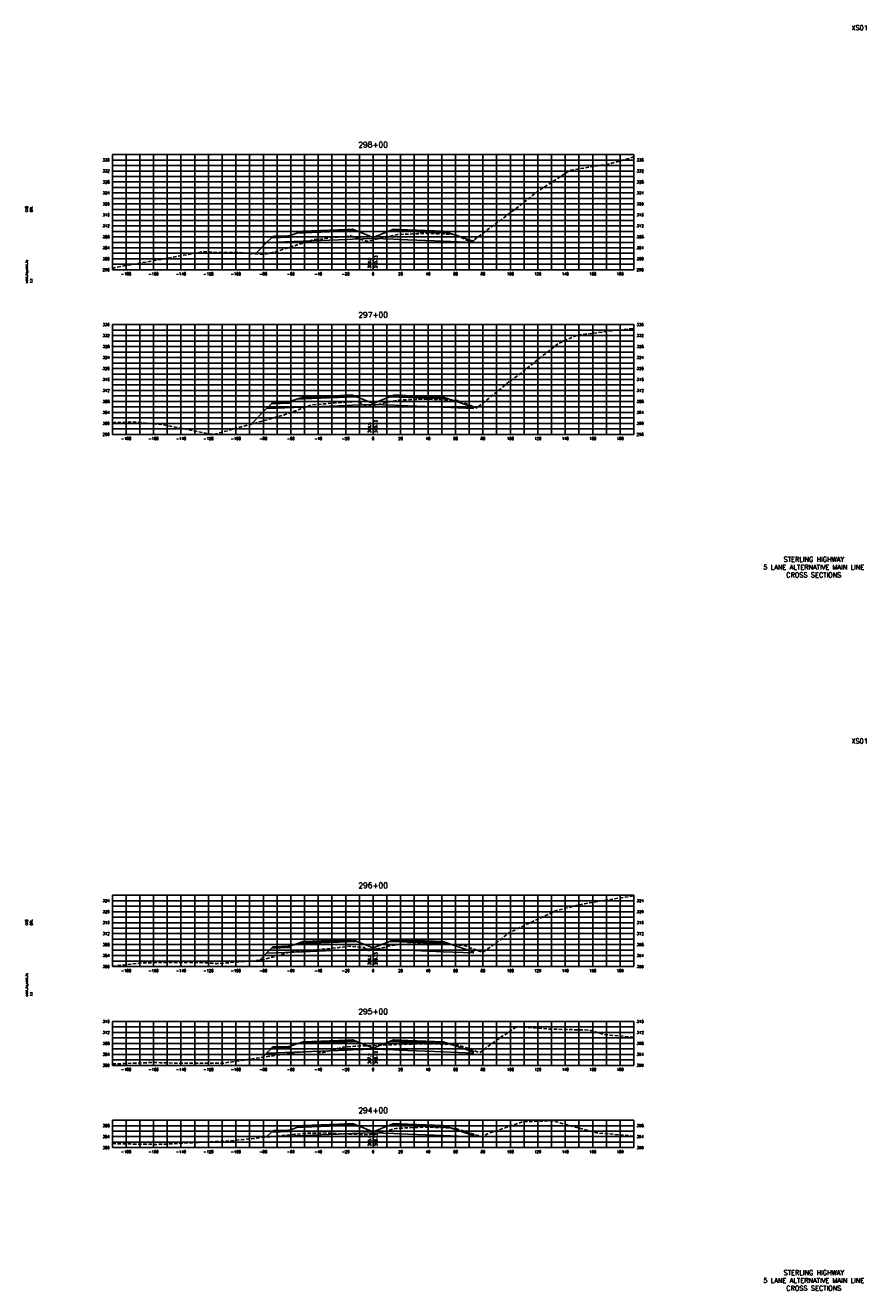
# Model space of a CAD drawing. Extents: x 37 to 10140, y -1968 to 9206.
# Tile 63 of 105: x 4417 to 5030, y 5216 to 6138. Entities that reach past the tile are written whole.
import ezdxf
from ezdxf.enums import TextEntityAlignment as Align

# ---------------------------------------------------------------- set-up
doc = ezdxf.new("R2010")
doc.units = 0
doc.header["$LTSCALE"] = 20
doc.header["$MEASUREMENT"] = 0
doc.linetypes.add('HIDDEN_050%', pattern=[0.1875, 0.125, -0.0625])
for name, color, linetype in [('S-AT-TXT175', 6, 'Continuous'), ('S-AT-TXT80', 1, 'Continuous'), ('XDATUM', 3, 'Continuous'), ('XEG', 1, 'HIDDEN_050%'), ('XFG', 2, 'Continuous'), ('XGRID', 251, 'Continuous'), ('XGRIDT', 2, 'Continuous'), ('XREF-BORDER', 7, 'Continuous')]:
    doc.layers.add(name, color=color, linetype=linetype)
doc.styles.add('L100', font='simplex.shx', dxfattribs={"height": 2})
doc.styles.add('L175', font='ROMANSM.shx', dxfattribs={"height": 3.5})
doc.styles.add('L80', font='ROMANSM.shx', dxfattribs={"height": 1.6})

# ---------------------------------------------------------------- blocks, each defined once
blk = doc.blocks.new('03025_00_att1')
at = {"layer": 'S-AT-TXT175', "style": 'L175'}
for tag, p in [('NUM', (32.402, 20.822)), ('LINE1', (30.64, 1.444)), ('LINE2', (30.64, 1.161)), ('LINE3', (30.64, 0.877))]:
    blk.add_attdef(tag, text='', height=0.175, dxfattribs=at).set_placement(p, align=Align.CENTER)
at = {"layer": 'S-AT-TXT80', "style": 'L80'}
for tag, p in [('DESIGNED', (2.094, 14.201)), ('CHECKED', (2.265, 14.201)), ('DRAFTED', (2.436, 14.201)), ('PCTB', (2.094, 11.605)), ('PSCALE', (2.265, 11.605)), ('PVIEW', (2.436, 11.605))]:
    blk.add_attdef(tag, p, '', height=0.08, rotation=90, dxfattribs=at)

msp = doc.modelspace()

# ---------------------------------------------------------------- linework, layer by layer
at = {"layer": 'XDATUM', "flags": 128}
for points in [[(4584.29, 5971.66), (4592.41, 5979.78), (4619, 5980.84), (4651, 5982.12), (4655, 5982.28), (4670, 5982.88), (4685, 5982.28), (4689, 5982.12), (4721, 5980.84), (4743, 5979.96), (4743, 5980.85), (4745.21, 5983.06)], [(4581.12, 5847.48), (4592.41, 5858.78), (4619, 5859.84), (4651, 5861.12), (4655, 5861.28), (4670, 5861.88), (4685, 5861.28), (4689, 5861.12), (4721, 5859.84), (4743, 5858.96), (4743, 5859.85), (4743.31, 5860.15)], [(4587.14, 5456.5), (4592.41, 5461.78), (4619, 5462.84), (4651, 5464.12), (4655, 5464.28), (4670, 5464.88), (4685, 5464.28), (4689, 5464.12), (4721, 5462.84), (4743, 5461.96), (4743, 5462.85), (4744.49, 5464.33)], [(4589.48, 5385.84), (4592.41, 5388.78), (4619, 5389.84), (4651, 5391.12), (4655, 5391.28), (4670, 5391.88), (4685, 5391.28), (4689, 5391.12), (4721, 5389.84), (4743, 5388.96), (4743, 5389.85), (4743.72, 5390.57)], [(4592.29, 5327.66), (4592.41, 5327.78), (4619, 5328.84), (4651, 5330.12), (4655, 5330.28), (4670, 5330.88), (4685, 5330.28), (4689, 5330.12), (4721, 5328.84), (4743, 5327.96), (4743, 5328.85), (4743.81, 5329.66)]]:
    msp.add_lwpolyline(points, dxfattribs=at)
at = {"layer": 'XEG', "flags": 128}
for points in [[(4480, 5960.91), (4482.94, 5961.81), (4493.34, 5963.69), (4518.86, 5968.16), (4546.71, 5973.37), (4554.78, 5972.67), (4571.37, 5972.62), (4590.69, 5971.18), (4600.09, 5973.52), (4626.61, 5981.94), (4653.46, 5984.76), (4664.94, 5980.9), (4665.94, 5980.78), (4666.36, 5980.88), (4670, 5981.7), (4684.44, 5984.98), (4687.84, 5985.73), (4687.91, 5985.75), (4688.3, 5985.77), (4707.68, 5986.43), (4726.76, 5985.96), (4727.09, 5985.95), (4731.18, 5985.04), (4731.23, 5985.04), (4741.2, 5980.08), (4741.24, 5980.07), (4741.25, 5980.1), (4760.21, 5994.26), (4770.27, 6001.67), (4790.97, 6017.96), (4813.59, 6032.51), (4842.1, 6037.15), (4860, 6042.22)], [(4480, 5848.08), (4481.61, 5848.65), (4498.1, 5848.88), (4517.52, 5847), (4551.48, 5840.24), (4553.44, 5840.03), (4557.48, 5840.95), (4604.85, 5854.04), (4625.27, 5861.53), (4658.23, 5864.05), (4665.31, 5860.38), (4666.17, 5860.23), (4670, 5861.06), (4683.86, 5864.07), (4684.38, 5864.19), (4687.38, 5864.88), (4687.46, 5864.89), (4687.9, 5864.91), (4707.58, 5865.71), (4726.85, 5865.05), (4727.07, 5865.04), (4731.82, 5864.74), (4731.85, 5864.74), (4745.43, 5859.3), (4745.56, 5859.25), (4764.98, 5874.93), (4765.28, 5875.18), (4768.94, 5878.31), (4777.08, 5884.25), (4804.85, 5906.19), (4818.35, 5912.26), (4840.77, 5915.09), (4860, 5917.28)], [(4480, 5452.24), (4480.27, 5452.3), (4502.87, 5454.83), (4543.6, 5454.95), (4552.1, 5454.56), (4556.24, 5454.19), (4588.02, 5456.57), (4609.62, 5462.6), (4623.94, 5463.77), (4653.4, 5466.76), (4663.54, 5465.83), (4666.36, 5463.51), (4668.13, 5463.97), (4670, 5464.37), (4683.86, 5467.35), (4687.18, 5467.89), (4687.69, 5467.96), (4689.6, 5468.04), (4707.98, 5468.72), (4724.95, 5468.21), (4727.29, 5468.14), (4735.12, 5467.47), (4735.9, 5467.41), (4737.71, 5466.88), (4749.78, 5462.35), (4763.24, 5472.09), (4769.74, 5477.06), (4803.52, 5492.8), (4823.11, 5497.73), (4860, 5503.6)], [(4480, 5381.12), (4486.74, 5381.21), (4507.63, 5382.01), (4514.85, 5381.94), (4529.71, 5381.48), (4561, 5381.62), (4590.6, 5386.01), (4614.38, 5389.45), (4627.56, 5390.23), (4632.33, 5389), (4644.07, 5392.24), (4648.13, 5393.23), (4650.49, 5393.43), (4656.68, 5393.93), (4660.29, 5394.15), (4666.3, 5394.34), (4670, 5394.5), (4680.86, 5394.95), (4687.3, 5395.17), (4701.9, 5395.6), (4707.81, 5395.77), (4722.12, 5395.41), (4727.55, 5395.24), (4731.22, 5394.82), (4732.45, 5394.7), (4743.8, 5390.54), (4747.86, 5389.28), (4758.94, 5397.72), (4774.5, 5408.11), (4798.33, 5406.45), (4827.88, 5405.73), (4838.09, 5402.4), (4859.11, 5400.6), (4860, 5400.47)], [(4480, 5322.9), (4509.15, 5322.41), (4512.39, 5322.39), (4515.83, 5322.44), (4565.77, 5324.92), (4613.01, 5329.79), (4619.14, 5330.3), (4622.26, 5330.44), (4633.51, 5330.69), (4645.06, 5330.2), (4666.87, 5329.38), (4670, 5330.11), (4681.01, 5332.7), (4683.72, 5333.24), (4687.13, 5334.04), (4687.89, 5334.17), (4704.72, 5334.81), (4708, 5334.99), (4724.88, 5334.41), (4727.71, 5334.31), (4731.02, 5333.63), (4731.43, 5333.57), (4746.65, 5328.76), (4748.99, 5327.97), (4754.05, 5330.34), (4779.27, 5338.88), (4800.84, 5339.54), (4832.64, 5330.78), (4845.23, 5329.73), (4860, 5328.43)]]:
    msp.add_lwpolyline(points, dxfattribs=at)
at = {"layer": 'XFG', "flags": 128}
for points in [[(4670, 5983.62), (4658.05, 5988.4), (4655, 5988.28), (4651, 5988.12), (4619, 5986.84), (4614.43, 5986.66), (4609, 5984.85), (4609, 5983.85), (4595.96, 5983.32), (4592.41, 5979.78), (4619, 5980.84), (4651, 5982.12), (4655, 5982.28), (4670, 5982.88), (4670, 5983.62)], [(4655, 5988.62), (4651, 5988.46), (4619, 5987.18), (4619, 5988.18), (4614.43, 5986.66), (4619, 5986.84), (4651, 5988.12), (4655, 5988.28), (4658.05, 5988.4), (4655, 5989.62), (4655, 5988.62)], [(4655, 5989.62), (4651, 5989.46), (4619, 5988.18), (4619, 5987.84), (4651, 5989.12), (4655, 5989.28), (4655, 5989.62)], [(4655, 5989.28), (4651, 5989.12), (4619, 5987.84), (4619, 5987.18), (4651, 5988.46), (4655, 5988.62), (4655, 5989.28)], [(4670, 5983.62), (4681.95, 5988.4), (4685, 5988.28), (4689, 5988.12), (4721, 5986.84), (4725.57, 5986.66), (4743, 5980.85), (4743, 5979.96), (4721, 5980.84), (4689, 5982.12), (4685, 5982.28), (4670, 5982.88)], [(4685, 5989.62), (4681.95, 5988.4), (4685, 5988.28), (4689, 5988.12), (4721, 5986.84), (4725.57, 5986.66), (4721, 5988.18), (4721, 5987.18), (4689, 5988.46), (4685, 5988.62), (4685, 5989.62)], [(4685, 5989.62), (4685, 5989.28), (4689, 5989.12), (4721, 5987.84), (4721, 5988.18), (4689, 5989.46), (4685, 5989.62)], [(4685, 5989.28), (4685, 5988.62), (4689, 5988.46), (4721, 5987.18), (4721, 5987.84), (4689, 5989.12), (4685, 5989.28)], [(4592.41, 5979.78), (4592.41, 5979.78), (4584.29, 5971.66)], [(4609, 5984.85), (4608, 5984.81), (4608, 5984.47), (4598, 5984.07), (4598, 5984.41), (4597, 5984.37), (4595.96, 5983.32), (4609, 5983.85), (4609, 5984.85)], [(4608, 5984.81), (4598, 5984.41), (4598, 5984.07), (4608, 5984.47), (4608, 5984.81)], [(4743, 5980.85), (4743, 5980.85), (4745.21, 5983.06)], [(4670, 5862.62), (4658.05, 5867.4), (4655, 5867.28), (4651, 5867.12), (4619, 5865.84), (4614.43, 5865.66), (4609, 5863.85), (4609, 5862.85), (4595.96, 5862.32), (4592.41, 5858.78), (4619, 5859.84), (4651, 5861.12), (4655, 5861.28), (4670, 5861.88), (4670, 5862.62)], [(4655, 5867.62), (4651, 5867.46), (4619, 5866.18), (4619, 5867.18), (4614.43, 5865.66), (4619, 5865.84), (4651, 5867.12), (4655, 5867.28), (4658.05, 5867.4), (4655, 5868.62), (4655, 5867.62)], [(4655, 5868.62), (4651, 5868.46), (4619, 5867.18), (4619, 5866.84), (4651, 5868.12), (4655, 5868.28), (4655, 5868.62)], [(4655, 5868.28), (4651, 5868.12), (4619, 5866.84), (4619, 5866.18), (4651, 5867.46), (4655, 5867.62), (4655, 5868.28)], [(4670, 5862.62), (4681.95, 5867.4), (4685, 5867.28), (4689, 5867.12), (4721, 5865.84), (4725.57, 5865.66), (4743, 5859.85), (4743, 5858.96), (4721, 5859.84), (4689, 5861.12), (4685, 5861.28), (4670, 5861.88)], [(4685, 5868.62), (4681.95, 5867.4), (4685, 5867.28), (4689, 5867.12), (4721, 5865.84), (4725.57, 5865.66), (4721, 5867.18), (4721, 5866.18), (4689, 5867.46), (4685, 5867.62), (4685, 5868.62)], [(4685, 5868.62), (4685, 5868.28), (4689, 5868.12), (4721, 5866.84), (4721, 5867.18), (4689, 5868.46), (4685, 5868.62)], [(4685, 5868.28), (4685, 5867.62), (4689, 5867.46), (4721, 5866.18), (4721, 5866.84), (4689, 5868.12), (4685, 5868.28)], [(4592.41, 5858.78), (4592.41, 5858.78), (4581.12, 5847.48)], [(4609, 5863.85), (4608, 5863.81), (4608, 5863.47), (4598, 5863.07), (4598, 5863.41), (4597, 5863.37), (4595.96, 5862.32), (4609, 5862.85), (4609, 5863.85)], [(4608, 5863.81), (4598, 5863.41), (4598, 5863.07), (4608, 5863.47), (4608, 5863.81)], [(4743, 5859.85), (4743, 5859.85), (4743.31, 5860.15)], [(4655, 5470.62), (4651, 5470.46), (4619, 5469.18), (4619, 5470.18), (4614.43, 5468.66), (4619, 5468.84), (4651, 5470.12), (4655, 5470.28), (4658.05, 5470.4), (4655, 5471.62), (4655, 5470.62)], [(4655, 5471.62), (4651, 5471.46), (4619, 5470.18), (4619, 5469.84), (4651, 5471.12), (4655, 5471.28), (4655, 5471.62)], [(4655, 5471.28), (4651, 5471.12), (4619, 5469.84), (4619, 5469.18), (4651, 5470.46), (4655, 5470.62), (4655, 5471.28)], [(4685, 5471.62), (4681.95, 5470.4), (4685, 5470.28), (4689, 5470.12), (4721, 5468.84), (4725.57, 5468.66), (4721, 5470.18), (4721, 5469.18), (4689, 5470.46), (4685, 5470.62), (4685, 5471.62)], [(4685, 5471.62), (4685, 5471.28), (4689, 5471.12), (4721, 5469.84), (4721, 5470.18), (4689, 5471.46), (4685, 5471.62)], [(4685, 5471.28), (4685, 5470.62), (4689, 5470.46), (4721, 5469.18), (4721, 5469.84), (4689, 5471.12), (4685, 5471.28)], [(4592.41, 5461.78), (4592.41, 5461.78), (4587.14, 5456.5)], [(4670, 5465.62), (4658.05, 5470.4), (4655, 5470.28), (4651, 5470.12), (4619, 5468.84), (4614.43, 5468.66), (4609, 5466.85), (4609, 5465.85), (4595.96, 5465.32), (4592.41, 5461.78), (4619, 5462.84), (4651, 5464.12), (4655, 5464.28), (4670, 5464.88), (4670, 5465.62)], [(4609, 5466.85), (4608, 5466.81), (4608, 5466.47), (4598, 5466.07), (4598, 5466.41), (4597, 5466.37), (4595.96, 5465.32), (4609, 5465.85), (4609, 5466.85)], [(4608, 5466.81), (4598, 5466.41), (4598, 5466.07), (4608, 5466.47), (4608, 5466.81)], [(4670, 5465.62), (4681.95, 5470.4), (4685, 5470.28), (4689, 5470.12), (4721, 5468.84), (4725.57, 5468.66), (4743, 5462.85), (4743, 5461.96), (4721, 5462.84), (4689, 5464.12), (4685, 5464.28), (4670, 5464.88)], [(4743, 5462.85), (4743, 5462.85), (4744.49, 5464.33)], [(4670, 5392.62), (4658.05, 5397.4), (4655, 5397.28), (4651, 5397.12), (4619, 5395.84), (4614.43, 5395.66), (4609, 5393.85), (4609, 5392.85), (4595.96, 5392.32), (4592.41, 5388.78), (4619, 5389.84), (4651, 5391.12), (4655, 5391.28), (4670, 5391.88), (4670, 5392.62)], [(4655, 5397.62), (4651, 5397.46), (4619, 5396.18), (4619, 5397.18), (4614.43, 5395.66), (4619, 5395.84), (4651, 5397.12), (4655, 5397.28), (4658.05, 5397.4), (4655, 5398.62), (4655, 5397.62)], [(4655, 5398.62), (4651, 5398.46), (4619, 5397.18), (4619, 5396.84), (4651, 5398.12), (4655, 5398.28), (4655, 5398.62)], [(4655, 5398.28), (4651, 5398.12), (4619, 5396.84), (4619, 5396.18), (4651, 5397.46), (4655, 5397.62), (4655, 5398.28)], [(4670, 5392.62), (4681.95, 5397.4), (4685, 5397.28), (4689, 5397.12), (4721, 5395.84), (4725.57, 5395.66), (4743, 5389.85), (4743, 5388.96), (4721, 5389.84), (4689, 5391.12), (4685, 5391.28), (4670, 5391.88)], [(4685, 5398.62), (4681.95, 5397.4), (4685, 5397.28), (4689, 5397.12), (4721, 5395.84), (4725.57, 5395.66), (4721, 5397.18), (4721, 5396.18), (4689, 5397.46), (4685, 5397.62), (4685, 5398.62)], [(4685, 5398.62), (4685, 5398.28), (4689, 5398.12), (4721, 5396.84), (4721, 5397.18), (4689, 5398.46), (4685, 5398.62)], [(4685, 5398.28), (4685, 5397.62), (4689, 5397.46), (4721, 5396.18), (4721, 5396.84), (4689, 5398.12), (4685, 5398.28)], [(4592.41, 5388.78), (4592.41, 5388.78), (4589.48, 5385.84)], [(4609, 5393.85), (4608, 5393.81), (4608, 5393.47), (4598, 5393.07), (4598, 5393.41), (4597, 5393.37), (4595.96, 5392.32), (4609, 5392.85), (4609, 5393.85)], [(4608, 5393.81), (4598, 5393.41), (4598, 5393.07), (4608, 5393.47), (4608, 5393.81)], [(4743, 5389.85), (4743, 5389.85), (4743.72, 5390.57)], [(4670, 5331.62), (4658.05, 5336.4), (4655, 5336.28), (4651, 5336.12), (4619, 5334.84), (4614.43, 5334.66), (4609, 5332.85), (4609, 5331.85), (4595.96, 5331.32), (4592.41, 5327.78), (4619, 5328.84), (4651, 5330.12), (4655, 5330.28), (4670, 5330.88), (4670, 5331.62)], [(4609, 5332.85), (4608, 5332.81), (4608, 5332.47), (4598, 5332.07), (4598, 5332.41), (4597, 5332.37), (4595.96, 5331.32), (4609, 5331.85), (4609, 5332.85)], [(4608, 5332.81), (4598, 5332.41), (4598, 5332.07), (4608, 5332.47), (4608, 5332.81)], [(4655, 5336.62), (4651, 5336.46), (4619, 5335.18), (4619, 5336.18), (4614.43, 5334.66), (4619, 5334.84), (4651, 5336.12), (4655, 5336.28), (4658.05, 5336.4), (4655, 5337.62), (4655, 5336.62)], [(4655, 5337.62), (4651, 5337.46), (4619, 5336.18), (4619, 5335.84), (4651, 5337.12), (4655, 5337.28), (4655, 5337.62)], [(4655, 5337.28), (4651, 5337.12), (4619, 5335.84), (4619, 5335.18), (4651, 5336.46), (4655, 5336.62), (4655, 5337.28)], [(4670, 5331.62), (4681.95, 5336.4), (4685, 5336.28), (4689, 5336.12), (4721, 5334.84), (4725.57, 5334.66), (4743, 5328.85), (4743, 5327.96), (4721, 5328.84), (4689, 5330.12), (4685, 5330.28), (4670, 5330.88)], [(4685, 5337.62), (4681.95, 5336.4), (4685, 5336.28), (4689, 5336.12), (4721, 5334.84), (4725.57, 5334.66), (4721, 5336.18), (4721, 5335.18), (4689, 5336.46), (4685, 5336.62), (4685, 5337.62)], [(4685, 5337.62), (4685, 5337.28), (4689, 5337.12), (4721, 5335.84), (4721, 5336.18), (4689, 5337.46), (4685, 5337.62)], [(4685, 5337.28), (4685, 5336.62), (4689, 5336.46), (4721, 5335.18), (4721, 5335.84), (4689, 5337.12), (4685, 5337.28)], [(4592.41, 5327.78), (4592.41, 5327.78), (4592.29, 5327.66)], [(4743, 5328.85), (4743, 5328.85), (4743.81, 5329.66)]]:
    msp.add_lwpolyline(points, dxfattribs=at)
at = {"layer": 'XGRID'}
for p, q in [((4480, 5960), (4480, 6044)), ((4480, 6044), (4860, 6044)), ((4490, 5960), (4490, 6044)), ((4500, 5960), (4500, 6044)), ((4510, 5960), (4510, 6044)), ((4520, 5960), (4520, 6044)), ((4530, 5960), (4530, 6044)), ((4540, 5960), (4540, 6044)), ((4550, 5960), (4550, 6044)), ((4560, 5960), (4560, 6044)), ((4570, 5960), (4570, 6044)), ((4580, 5960), (4580, 6044)), ((4590, 5960), (4590, 6044)), ((4600, 5960), (4600, 6044)), ((4610, 5960), (4610, 6044)), ((4620, 5960), (4620, 6044)), ((4630, 5960), (4630, 6044)), ((4640, 5960), (4640, 6044)), ((4650, 5960), (4650, 6044)), ((4660, 5960), (4660, 6044)), ((4670, 5960), (4670, 6044)), ((4680, 5960), (4680, 6044)), ((4690, 5960), (4690, 6044)), ((4700, 5960), (4700, 6044)), ((4710, 5960), (4710, 6044)), ((4720, 5960), (4720, 6044)), ((4730, 5960), (4730, 6044)), ((4740, 5960), (4740, 6044)), ((4750, 5960), (4750, 6044)), ((4760, 5960), (4760, 6044)), ((4770, 5960), (4770, 6044)), ((4780, 5960), (4780, 6044)), ((4790, 5960), (4790, 6044)), ((4800, 5960), (4800, 6044)), ((4810, 5960), (4810, 6044)), ((4820, 5960), (4820, 6044)), ((4830, 5960), (4830, 6044)), ((4840, 5960), (4840, 6044)), ((4850, 5960), (4850, 6044)), ((4860, 5960), (4860, 6044)), ((4480, 6040), (4860, 6040)), ((4480, 6036), (4860, 6036)), ((4480, 6032), (4860, 6032)), ((4480, 6028), (4860, 6028)), ((4480, 6024), (4860, 6024)), ((4480, 6020), (4860, 6020)), ((4480, 6016), (4860, 6016)), ((4480, 6012), (4860, 6012)), ((4480, 6008), (4860, 6008)), ((4480, 6004), (4860, 6004)), ((4480, 6000), (4860, 6000)), ((4480, 5996), (4860, 5996)), ((4480, 5992), (4860, 5992)), ((4480, 5988), (4860, 5988)), ((4480, 5984), (4860, 5984)), ((4480, 5980), (4860, 5980)), ((4480, 5976), (4860, 5976)), ((4480, 5972), (4860, 5972)), ((4480, 5968), (4860, 5968)), ((4480, 5964), (4860, 5964)), ((4480, 5960), (4860, 5960)), ((4480, 5840), (4480, 5920)), ((4480, 5920), (4860, 5920)), ((4480, 5916), (4860, 5916)), ((4490, 5840), (4490, 5920)), ((4500, 5840), (4500, 5920)), ((4510, 5840), (4510, 5920)), ((4520, 5840), (4520, 5920)), ((4530, 5840), (4530, 5920)), ((4540, 5840), (4540, 5920)), ((4550, 5840), (4550, 5920)), ((4560, 5840), (4560, 5920)), ((4570, 5840), (4570, 5920)), ((4580, 5840), (4580, 5920)), ((4590, 5840), (4590, 5920)), ((4600, 5840), (4600, 5920)), ((4610, 5840), (4610, 5920)), ((4620, 5840), (4620, 5920)), ((4630, 5840), (4630, 5920)), ((4640, 5840), (4640, 5920)), ((4650, 5840), (4650, 5920)), ((4660, 5840), (4660, 5920)), ((4670, 5840), (4670, 5920)), ((4680, 5840), (4680, 5920)), ((4690, 5840), (4690, 5920)), ((4700, 5840), (4700, 5920)), ((4710, 5840), (4710, 5920)), ((4720, 5840), (4720, 5920)), ((4730, 5840), (4730, 5920)), ((4740, 5840), (4740, 5920)), ((4750, 5840), (4750, 5920)), ((4760, 5840), (4760, 5920)), ((4770, 5840), (4770, 5920)), ((4780, 5840), (4780, 5920)), ((4790, 5840), (4790, 5920)), ((4800, 5840), (4800, 5920)), ((4810, 5840), (4810, 5920)), ((4820, 5840), (4820, 5920)), ((4830, 5840), (4830, 5920)), ((4840, 5840), (4840, 5920)), ((4850, 5840), (4850, 5920)), ((4860, 5840), (4860, 5920)), ((4480, 5912), (4860, 5912)), ((4480, 5908), (4860, 5908)), ((4480, 5904), (4860, 5904)), ((4480, 5900), (4860, 5900)), ((4480, 5896), (4860, 5896)), ((4480, 5892), (4860, 5892)), ((4480, 5888), (4860, 5888)), ((4480, 5884), (4860, 5884)), ((4480, 5880), (4860, 5880)), ((4480, 5876), (4860, 5876)), ((4480, 5872), (4860, 5872)), ((4480, 5868), (4860, 5868)), ((4480, 5864), (4860, 5864)), ((4480, 5860), (4860, 5860)), ((4480, 5856), (4860, 5856)), ((4480, 5852), (4860, 5852)), ((4480, 5848), (4860, 5848)), ((4480, 5844), (4860, 5844)), ((4480, 5840), (4860, 5840)), ((4480, 5452), (4480, 5504)), ((4480, 5504), (4860, 5504)), ((4480, 5500), (4860, 5500)), ((4490, 5452), (4490, 5504)), ((4500, 5452), (4500, 5504)), ((4510, 5452), (4510, 5504)), ((4520, 5452), (4520, 5504)), ((4530, 5452), (4530, 5504)), ((4540, 5452), (4540, 5504)), ((4550, 5452), (4550, 5504)), ((4560, 5452), (4560, 5504)), ((4570, 5452), (4570, 5504)), ((4580, 5452), (4580, 5504)), ((4590, 5452), (4590, 5504)), ((4600, 5452), (4600, 5504)), ((4610, 5452), (4610, 5504)), ((4620, 5452), (4620, 5504)), ((4630, 5452), (4630, 5504)), ((4640, 5452), (4640, 5504)), ((4650, 5452), (4650, 5504)), ((4660, 5452), (4660, 5504)), ((4670, 5452), (4670, 5504)), ((4680, 5452), (4680, 5504)), ((4690, 5452), (4690, 5504)), ((4700, 5452), (4700, 5504)), ((4710, 5452), (4710, 5504)), ((4720, 5452), (4720, 5504)), ((4730, 5452), (4730, 5504)), ((4740, 5452), (4740, 5504)), ((4750, 5452), (4750, 5504)), ((4760, 5452), (4760, 5504)), ((4770, 5452), (4770, 5504)), ((4780, 5452), (4780, 5504)), ((4790, 5452), (4790, 5504)), ((4800, 5452), (4800, 5504)), ((4810, 5452), (4810, 5504)), ((4820, 5452), (4820, 5504)), ((4830, 5452), (4830, 5504)), ((4840, 5452), (4840, 5504)), ((4850, 5452), (4850, 5504)), ((4860, 5452), (4860, 5504)), ((4480, 5496), (4860, 5496)), ((4480, 5492), (4860, 5492)), ((4480, 5488), (4860, 5488)), ((4480, 5484), (4860, 5484)), ((4480, 5480), (4860, 5480)), ((4480, 5476), (4860, 5476)), ((4480, 5472), (4860, 5472)), ((4480, 5468), (4860, 5468)), ((4480, 5464), (4860, 5464)), ((4480, 5460), (4860, 5460)), ((4480, 5456), (4860, 5456)), ((4480, 5452), (4860, 5452)), ((4480, 5380), (4480, 5412)), ((4480, 5412), (4860, 5412)), ((4480, 5408), (4860, 5408)), ((4490, 5380), (4490, 5412)), ((4500, 5380), (4500, 5412)), ((4510, 5380), (4510, 5412)), ((4520, 5380), (4520, 5412)), ((4530, 5380), (4530, 5412)), ((4540, 5380), (4540, 5412)), ((4550, 5380), (4550, 5412)), ((4560, 5380), (4560, 5412)), ((4570, 5380), (4570, 5412)), ((4580, 5380), (4580, 5412)), ((4590, 5380), (4590, 5412)), ((4600, 5380), (4600, 5412)), ((4610, 5380), (4610, 5412)), ((4620, 5380), (4620, 5412)), ((4630, 5380), (4630, 5412)), ((4640, 5380), (4640, 5412)), ((4650, 5380), (4650, 5412)), ((4660, 5380), (4660, 5412)), ((4670, 5380), (4670, 5412)), ((4680, 5380), (4680, 5412)), ((4690, 5380), (4690, 5412)), ((4700, 5380), (4700, 5412)), ((4710, 5380), (4710, 5412)), ((4720, 5380), (4720, 5412)), ((4730, 5380), (4730, 5412)), ((4740, 5380), (4740, 5412)), ((4750, 5380), (4750, 5412)), ((4760, 5380), (4760, 5412)), ((4770, 5380), (4770, 5412)), ((4780, 5380), (4780, 5412)), ((4790, 5380), (4790, 5412)), ((4800, 5380), (4800, 5412)), ((4810, 5380), (4810, 5412)), ((4820, 5380), (4820, 5412)), ((4830, 5380), (4830, 5412)), ((4840, 5380), (4840, 5412)), ((4850, 5380), (4850, 5412)), ((4860, 5380), (4860, 5412)), ((4480, 5404), (4860, 5404)), ((4480, 5400), (4860, 5400)), ((4480, 5396), (4860, 5396)), ((4480, 5392), (4860, 5392)), ((4480, 5388), (4860, 5388)), ((4480, 5384), (4860, 5384)), ((4480, 5380), (4860, 5380)), ((4480, 5320), (4480, 5340)), ((4480, 5340), (4860, 5340)), ((4480, 5336), (4860, 5336)), ((4490, 5320), (4490, 5340)), ((4500, 5320), (4500, 5340)), ((4510, 5320), (4510, 5340)), ((4520, 5320), (4520, 5340)), ((4530, 5320), (4530, 5340)), ((4540, 5320), (4540, 5340)), ((4550, 5320), (4550, 5340)), ((4560, 5320), (4560, 5340)), ((4570, 5320), (4570, 5340)), ((4580, 5320), (4580, 5340)), ((4590, 5320), (4590, 5340)), ((4600, 5320), (4600, 5340)), ((4610, 5320), (4610, 5340)), ((4620, 5320), (4620, 5340)), ((4630, 5320), (4630, 5340)), ((4640, 5320), (4640, 5340)), ((4650, 5320), (4650, 5340)), ((4660, 5320), (4660, 5340)), ((4670, 5320), (4670, 5340)), ((4680, 5320), (4680, 5340)), ((4690, 5320), (4690, 5340)), ((4700, 5320), (4700, 5340)), ((4710, 5320), (4710, 5340)), ((4720, 5320), (4720, 5340)), ((4730, 5320), (4730, 5340)), ((4740, 5320), (4740, 5340)), ((4750, 5320), (4750, 5340)), ((4760, 5320), (4760, 5340)), ((4770, 5320), (4770, 5340)), ((4780, 5320), (4780, 5340)), ((4790, 5320), (4790, 5340)), ((4800, 5320), (4800, 5340)), ((4810, 5320), (4810, 5340)), ((4820, 5320), (4820, 5340)), ((4830, 5320), (4830, 5340)), ((4840, 5320), (4840, 5340)), ((4850, 5320), (4850, 5340)), ((4860, 5320), (4860, 5340)), ((4480, 5332), (4860, 5332)), ((4480, 5328), (4860, 5328)), ((4480, 5324), (4860, 5324)), ((4480, 5320), (4860, 5320))]:
    msp.add_line(p, q, dxfattribs=at)

# ---------------------------------------------------------------- block references
at = {"layer": 'XREF-BORDER'}
ref = msp.add_blockref('03025_00_att1', (4376.45, 5718.23), dxfattribs=dict(at, xscale=20, yscale=20, zscale=20))
ref.add_attrib('LINE1', 'STERLING HIGHWAY', dxfattribs={"layer": 'S-AT-TXT175', "height": 3.5, "style": 'L175'}).set_placement((4991.07, 5747.1), align=Align.CENTER)
ref.add_attrib('LINE2', '5 LANE ALTERNATIVE MAIN LINE', dxfattribs={"layer": 'S-AT-TXT175', "height": 3.5, "style": 'L175'}).set_placement((4991.07, 5741.44), align=Align.CENTER)
ref.add_attrib('LINE3', 'CROSS SECTIONS', dxfattribs={"layer": 'S-AT-TXT175', "height": 3.5, "style": 'L175'}).set_placement((4991.07, 5735.77), align=Align.CENTER)
ref.add_attrib('NUM', 'XS01', dxfattribs={"layer": 'S-AT-TXT175', "height": 3.5, "style": 'L175'}).set_placement((5024.49, 6134.66), align=Align.CENTER)
ref.add_attrib('DESIGNED', 'CAB', (4418.33, 6002.25), dxfattribs={"layer": 'S-AT-TXT80', "height": 1.6, "rotation": 90, "style": 'L80'})
ref.add_attrib('CHECKED', 'DRL', (4421.75, 6002.25), dxfattribs={"layer": 'S-AT-TXT80', "height": 1.6, "rotation": 90, "style": 'L80'})
ref.add_attrib('PCTB', 'adot_hs,adot_fs', (4418.33, 5950.32), dxfattribs={"layer": 'S-AT-TXT80', "height": 1.6, "rotation": 90, "style": 'L80'})
ref.add_attrib('PSCALE', '1:1', (4421.75, 5950.32), dxfattribs={"layer": 'S-AT-TXT80', "height": 1.6, "rotation": 90, "style": 'L80'})
ref = msp.add_blockref('03025_00_att1', (4376.45, 5198.23), dxfattribs=dict(at, xscale=20, yscale=20, zscale=20))
ref.add_attrib('LINE1', 'STERLING HIGHWAY', dxfattribs={"layer": 'S-AT-TXT175', "height": 3.5, "style": 'L175'}).set_placement((4991.07, 5227.1), align=Align.CENTER)
ref.add_attrib('LINE2', '5 LANE ALTERNATIVE MAIN LINE', dxfattribs={"layer": 'S-AT-TXT175', "height": 3.5, "style": 'L175'}).set_placement((4991.07, 5221.44), align=Align.CENTER)
ref.add_attrib('LINE3', 'CROSS SECTIONS', dxfattribs={"layer": 'S-AT-TXT175', "height": 3.5, "style": 'L175'}).set_placement((4991.07, 5215.77), align=Align.CENTER)
ref.add_attrib('NUM', 'XS01', dxfattribs={"layer": 'S-AT-TXT175', "height": 3.5, "style": 'L175'}).set_placement((5024.49, 5614.66), align=Align.CENTER)
ref.add_attrib('DESIGNED', 'CAB', (4418.33, 5482.25), dxfattribs={"layer": 'S-AT-TXT80', "height": 1.6, "rotation": 90, "style": 'L80'})
ref.add_attrib('CHECKED', 'DRL', (4421.75, 5482.25), dxfattribs={"layer": 'S-AT-TXT80', "height": 1.6, "rotation": 90, "style": 'L80'})
ref.add_attrib('PCTB', 'adot_hs,adot_fs', (4418.33, 5430.32), dxfattribs={"layer": 'S-AT-TXT80', "height": 1.6, "rotation": 90, "style": 'L80'})
ref.add_attrib('PSCALE', '1:1', (4421.75, 5430.32), dxfattribs={"layer": 'S-AT-TXT80', "height": 1.6, "rotation": 90, "style": 'L80'})

# ---------------------------------------------------------------- texts
at = {"layer": 'XGRIDT', "style": 'L100'}
for s, p in [('298+00', (4670, 6048)), ('297+00', (4670, 5924)), ('296+00', (4670, 5508)), ('295+00', (4670, 5416)), ('294+00', (4670, 5344))]:
    msp.add_text(s, height=4, dxfattribs=at).set_placement(p, align=Align.BOTTOM_CENTER)
for s, p in [('336', (4478, 6040)), ('332', (4478, 6032)), ('328', (4478, 6024)), ('324', (4478, 6016)), ('320', (4478, 6008)), ('316', (4478, 6000)), ('312', (4478, 5992)), ('308', (4478, 5984)), ('304', (4478, 5976)), ('300', (4478, 5968)), ('296', (4478, 5960)), ('336', (4478, 5920)), ('332', (4478, 5912)), ('328', (4478, 5904)), ('324', (4478, 5896)), ('320', (4478, 5888)), ('316', (4478, 5880)), ('312', (4478, 5872)), ('308', (4478, 5864)), ('304', (4478, 5856)), ('300', (4478, 5848)), ('296', (4478, 5840)), ('324', (4478, 5500)), ('320', (4478, 5492)), ('316', (4478, 5484)), ('312', (4478, 5476)), ('308', (4478, 5468)), ('304', (4478, 5460)), ('300', (4478, 5452)), ('316', (4478, 5412)), ('312', (4478, 5404)), ('308', (4478, 5396)), ('304', (4478, 5388)), ('300', (4478, 5380)), ('308', (4478, 5336)), ('304', (4478, 5328)), ('300', (4478, 5320))]:
    msp.add_text(s, height=2, dxfattribs=at).set_placement(p, align=Align.MIDDLE_RIGHT)
for s, p in [('336', (4862, 6040)), ('332', (4862, 6032)), ('328', (4862, 6024)), ('324', (4862, 6016)), ('320', (4862, 6008)), ('316', (4862, 6000)), ('312', (4862, 5992)), ('308', (4862, 5984)), ('304', (4862, 5976)), ('300', (4862, 5968)), ('296', (4862, 5960)), ('336', (4862, 5920)), ('332', (4862, 5912)), ('328', (4862, 5904)), ('324', (4862, 5896)), ('320', (4862, 5888)), ('316', (4862, 5880)), ('312', (4862, 5872)), ('308', (4862, 5864)), ('304', (4862, 5856)), ('300', (4862, 5848)), ('296', (4862, 5840)), ('324', (4862, 5500)), ('320', (4862, 5492)), ('316', (4862, 5484)), ('312', (4862, 5476)), ('308', (4862, 5468)), ('304', (4862, 5460)), ('300', (4862, 5452)), ('316', (4862, 5412)), ('312', (4862, 5404)), ('308', (4862, 5396)), ('304', (4862, 5388)), ('300', (4862, 5380)), ('308', (4862, 5336)), ('304', (4862, 5328)), ('300', (4862, 5320))]:
    msp.add_text(s, height=2, dxfattribs=at).set_placement(p, align=Align.MIDDLE_LEFT)
for s, p in [('310.73', (4671, 5961)), ('310.23', (4671, 5841)), ('309.73', (4671, 5453)), ('309.23', (4671, 5381)), ('308.73', (4671, 5321))]:
    msp.add_text(s, height=2, rotation=90, dxfattribs=at).set_placement(p, align=Align.TOP_LEFT)
for s, p in [('306.9', (4669, 5961)), ('306.5', (4669, 5841)), ('306.2', (4669, 5453)), ('307.2', (4669, 5381)), ('305.1', (4669, 5321))]:
    msp.add_text(s, height=2, rotation=90, dxfattribs=at).set_placement(p, align=Align.BOTTOM_LEFT)
for s, p in [('-180', (4490, 5958)), ('-160', (4510, 5958)), ('-140', (4530, 5958)), ('-120', (4550, 5958)), ('-100', (4570, 5958)), ('-80', (4590, 5958)), ('-60', (4610, 5958)), ('-40', (4630, 5958)), ('-20', (4650, 5958)), ('0', (4670, 5958)), ('20', (4690, 5958)), ('40', (4710, 5958)), ('60', (4730, 5958)), ('80', (4750, 5958)), ('100', (4770, 5958)), ('120', (4790, 5958)), ('140', (4810, 5958)), ('160', (4830, 5958)), ('180', (4850, 5958)), ('-180', (4490, 5838)), ('-160', (4510, 5838)), ('-140', (4530, 5838)), ('-120', (4550, 5838)), ('-100', (4570, 5838)), ('-80', (4590, 5838)), ('-60', (4610, 5838)), ('-40', (4630, 5838)), ('-20', (4650, 5838)), ('0', (4670, 5838)), ('20', (4690, 5838)), ('40', (4710, 5838)), ('60', (4730, 5838)), ('80', (4750, 5838)), ('100', (4770, 5838)), ('120', (4790, 5838)), ('140', (4810, 5838)), ('160', (4830, 5838)), ('180', (4850, 5838)), ('-180', (4490, 5450)), ('-160', (4510, 5450)), ('-140', (4530, 5450)), ('-120', (4550, 5450)), ('-100', (4570, 5450)), ('-80', (4590, 5450)), ('-60', (4610, 5450)), ('-40', (4630, 5450)), ('-20', (4650, 5450)), ('0', (4670, 5450)), ('20', (4690, 5450)), ('40', (4710, 5450)), ('60', (4730, 5450)), ('80', (4750, 5450)), ('100', (4770, 5450)), ('120', (4790, 5450)), ('140', (4810, 5450)), ('160', (4830, 5450)), ('180', (4850, 5450)), ('-180', (4490, 5378)), ('-160', (4510, 5378)), ('-140', (4530, 5378)), ('-120', (4550, 5378)), ('-100', (4570, 5378)), ('-80', (4590, 5378)), ('-60', (4610, 5378)), ('-40', (4630, 5378)), ('-20', (4650, 5378)), ('0', (4670, 5378)), ('20', (4690, 5378)), ('40', (4710, 5378)), ('60', (4730, 5378)), ('80', (4750, 5378)), ('100', (4770, 5378)), ('120', (4790, 5378)), ('140', (4810, 5378)), ('160', (4830, 5378)), ('180', (4850, 5378)), ('-180', (4490, 5318)), ('-160', (4510, 5318)), ('-140', (4530, 5318)), ('-120', (4550, 5318)), ('-100', (4570, 5318)), ('-80', (4590, 5318)), ('-60', (4610, 5318)), ('-40', (4630, 5318)), ('-20', (4650, 5318)), ('0', (4670, 5318)), ('20', (4690, 5318)), ('40', (4710, 5318)), ('60', (4730, 5318)), ('80', (4750, 5318)), ('100', (4770, 5318)), ('120', (4790, 5318)), ('140', (4810, 5318)), ('160', (4830, 5318)), ('180', (4850, 5318))]:
    msp.add_text(s, height=2, dxfattribs=at).set_placement(p, align=Align.TOP_CENTER)

doc.saveas('drawing.dxf')
